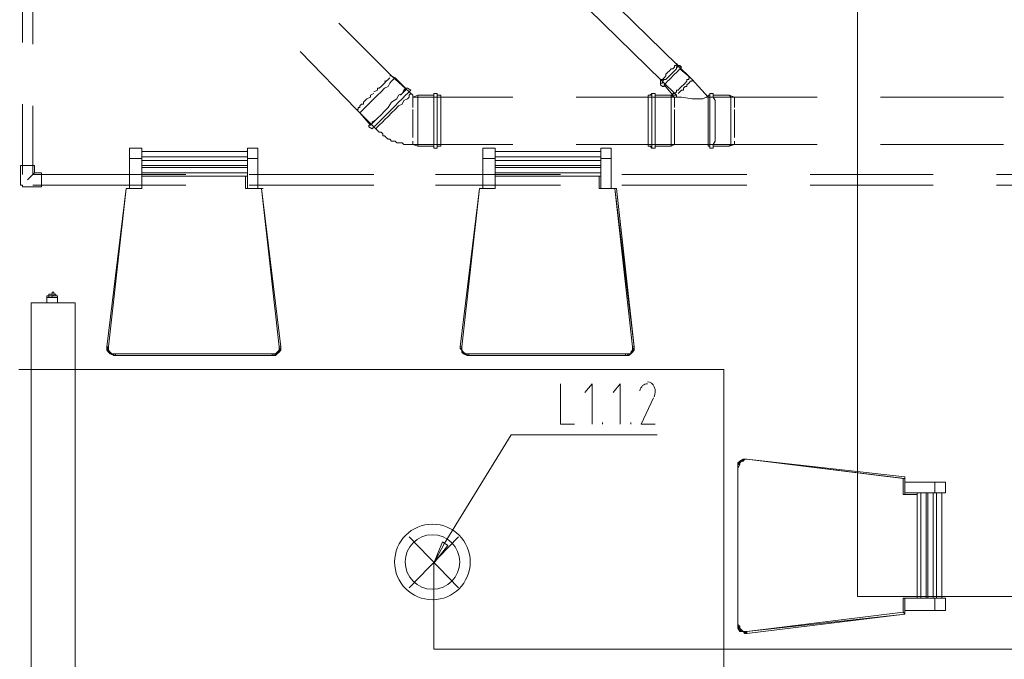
# Model space of a CAD drawing. Header units: millimetres. Extents: x 413 to 305578, y 115 to 38116.
# Tile 7 of 194: x 13377 to 15605, y 13727 to 15173. Entities that reach past the tile are written whole.
import ezdxf

# ---------------------------------------------------------------- set-up
doc = ezdxf.new("R2010")
doc.units = ezdxf.units.MM
doc.layers.add('PDF _0', color=1, linetype='Continuous')
doc.layers.add('PDF$_59-60$-$Floor$Plan$-$В_Этаж$00_Сводный$M-EQPM', color=2, linetype='Continuous')
for name, color, linetype, true_color in [('PDF _PD-Lighting', 7, 'Continuous', 0xb80000), ('PDF _PD-Lighting Text', 7, 'Continuous', 0xb80000), ('PDF$_59-60$-$Floor$Plan$-$В_Этаж$00_Сводный$A-DETL-MBND', 7, 'Continuous', 0xdd3700), ('PDF$_V$line_ifc_RVT-1-В_Этаж$00_Сводный$I-FURN', 7, 'Continuous', 0xdcdcdc)]:
    doc.layers.add(name, color=color, linetype=linetype, true_color=true_color)

msp = doc.modelspace()

# ---------------------------------------------------------------- linework, layer by layer
at = {"layer": 'PDF _0', "color": 12, "lineweight": 0, "true_color": 0xb80000}
msp.add_lwpolyline([(14337.9, 13988.1), (14489, 14234.7), (14588.5, 14234.7), (14819.1, 14234.7)], dxfattribs=at)
at = {"layer": 'PDF _PD-Lighting', "lineweight": 0}
for points in [[(17094.2, 13868.8), (15272.6, 13868.8), (15272.6, 16891.7)], [(14258.3, 13888.7), (14369.7, 14004)], [(14258.3, 14004), (14369.7, 13888.7)], [(17046.5, 13749.5), (14314, 13749.5), (14314, 13944.4)]]:
    msp.add_lwpolyline(points, dxfattribs=at)
for radius in [85.5, 61.7]:
    msp.add_circle((14311, 13946.9), radius, dxfattribs=at)
at = {"layer": 'PDF _PD-Lighting Text', "lineweight": 0}
for points in [[(14600.4, 14350.1), (14600.4, 14258.6), (14632.2, 14258.6)], [(14672, 14258.6), (14672, 14350.1), (14656.1, 14330.2)], [(14735.6, 14258.6), (14735.6, 14350.1), (14719.7, 14330.2)], [(14811.2, 14318.3), (14783.3, 14258.6), (14815.2, 14258.6)], [(14695.8, 14258.6), (14695.8, 14262.6)], [(14759.5, 14258.6), (14759.5, 14262.6)], [(14314, 13944.4), (14337.9, 13988.1)]]:
    msp.add_lwpolyline(points, dxfattribs=at)
msp.add_lwpolyline([(14345.8, 13984.2), (14314, 13944.4), (14333.9, 13992.1)], close=True, dxfattribs=at)
msp.add_arc((14789.1, 14332.2), 26.1, 333.6168, 24.042, dxfattribs=at)
for points in [[(14797.4, 14350.1), (14789.4, 14350.2), (14782.2, 14343.6), (14780, 14334.1)], [(14812.9, 14342.8), (14809.7, 14349.8), (14803.7, 14354.1), (14797.2, 14354.1)]]:
    msp.add_open_spline(points, degree=3, dxfattribs=at)
at = {"layer": 'PDF$_59-60$-$Floor$Plan$-$В_Этаж$00_Сводный$A-DETL-MBND', "color": 150, "lineweight": 0, "true_color": 0x007fff}
for points in [[(13383.3, 15404.1), (13383.3, 15121.7)], [(13407.1, 15117.7), (13407.1, 15400.1)], [(13383.3, 14982.5), (13383.3, 14823.4)], [(13753.2, 14823.4), (13407.1, 14823.4), (13407.1, 14978.5)], [(13395.2, 14811.5), (13403.2, 14819.4), (13411.1, 14827.4)], [(14178.8, 14823.4), (13896.4, 14823.4)], [(14600.4, 14823.4), (14318, 14823.4)], [(15022, 14823.4), (14739.6, 14823.4)], [(15443.6, 14823.4), (15165.2, 14823.4)], [(15869.2, 14823.4), (15586.8, 14823.4)], [(13407.1, 14799.5), (13753.2, 14799.5)], [(13896.4, 14799.5), (14178.8, 14799.5)], [(14318, 14799.5), (14600.4, 14799.5)], [(14739.6, 14799.5), (15022, 14799.5)], [(15165.2, 14799.5), (15443.6, 14799.5)], [(15586.8, 14799.5), (15869.2, 14799.5)]]:
    msp.add_lwpolyline(points, dxfattribs=at)
at = {"layer": 'PDF$_59-60$-$Floor$Plan$-$В_Этаж$00_Сводный$A-DETL-MBND', "lineweight": 0}
for points in [[(14882.8, 15022.3), (14878.8, 15018.3), (14882.8, 15022.3), (14886.8, 15022.3), (14886.8, 15026.2), (14890.7, 15030.2), (14894.7, 15034.2), (14898.7, 15034.2), (14898.7, 15038.2), (14699.8, 15233.1)], [(14664, 15197.3), (14862.9, 15002.4), (14854.9, 15002.4), (14835.1, 15026.2)], [(14214.6, 15046.1), (14218.5, 15046.1), (14099.2, 15165.5)], [(14011.7, 15101.8), (14139, 14970.6), (14143, 14970.6), (14143, 14974.5), (14147, 14974.5), (14147, 14978.5), (14150.9, 14982.5), (14154.9, 14982.5)], [(14862.9, 15066), (14866.9, 15066), (14866.9, 15070), (14862.9, 15074), (14862.9, 15070), (14858.9, 15070), (14858.9, 15066), (14854.9, 15062), (14851, 15062), (14847, 15058.1), (14843, 15054.1), (14839, 15050.1), (14839, 15046.1), (14835.1, 15042.2), (14831.1, 15038.2), (14827.1, 15038.2), (14827.1, 15034.2), (14827.1, 15030.2), (14831.1, 15030.2), (14831.1, 15034.2)], [(14827.1, 15030.2), (14827.1, 15026.2), (14831.1, 15022.3), (14835.1, 15022.3), (14835.1, 15026.2), (14839, 15030.2), (14843, 15034.2), (14847, 15038.2), (14851, 15042.2), (14854.9, 15046.1), (14858.9, 15050.1), (14862.9, 15054.1), (14866.9, 15058.1), (14870.9, 15062), (14874.8, 15066), (14870.9, 15070), (14866.9, 15070)], [(14827.1, 15026.2), (14827.1, 15030.2), (14831.1, 15030.2), (14831.1, 15034.2), (14835.1, 15038.2), (14839, 15038.2), (14843, 15042.2), (14847, 15046.1), (14851, 15050.1), (14854.9, 15054.1), (14858.9, 15058.1), (14862.9, 15062), (14862.9, 15066), (14866.9, 15070), (14870.9, 15070)], [(14862.9, 15074), (14862.9, 15074)], [(14994.2, 14978.5), (14994.2, 14974.5), (14994.2, 14978.5), (14994.2, 14982.5), (14994.2, 14990.5), (14994.2, 14994.4), (14994.2, 14998.4), (14934.5, 14998.4), (14898.7, 15038.2), (14894.7, 15042.2), (14870.9, 15062)], [(14147, 14962.6), (14150.9, 14966.6), (14158.9, 14974.5), (14162.9, 14978.5), (14170.8, 14986.5), (14178.8, 14994.4), (14186.7, 15002.4), (14194.7, 15010.3), (14202.6, 15018.3), (14210.6, 15022.3), (14214.6, 15030.2), (14218.5, 15034.2), (14222.5, 15038.2), (14226.5, 15042.2)], [(14202.6, 15034.2), (14206.6, 15034.2), (14210.6, 15038.2), (14214.6, 15042.2)], [(14214.6, 15042.2), (14214.6, 15042.2)], [(14214.6, 15042.2), (14214.6, 15042.2)], [(14218.5, 15046.1), (14218.5, 15046.1)], [(14238.4, 15002.4), (14242.4, 15006.4), (14246.4, 15010.3), (14250.4, 15014.3), (14250.4, 15018.3), (14226.5, 15042.2), (14218.5, 15046.1), (14266.3, 15002.4), (14266.3, 14998.4), (14278.2, 15002.4), (14314, 15002.4)], [(14218.5, 15046.1), (14218.5, 15046.1)], [(14854.9, 15002.4), (14854.9, 15006.4), (14858.9, 15006.4), (14862.9, 15010.3), (14862.9, 15014.3), (14866.9, 15014.3), (14870.9, 15018.3), (14874.8, 15022.3), (14878.8, 15026.2), (14882.8, 15030.2), (14886.8, 15034.2), (14886.8, 15038.2), (14890.7, 15038.2), (14890.7, 15042.2), (14894.7, 15042.2)], [(14886.8, 15022.3), (14886.8, 15026.2), (14890.7, 15030.2), (14894.7, 15034.2), (14898.7, 15034.2), (14898.7, 15038.2)], [(14186.7, 14950.7), (14182.8, 14946.7), (14174.8, 14942.7), (14174.8, 14938.7), (14170.8, 14934.8), (14166.8, 14934.8), (14166.8, 14930.8), (14174.8, 14926.8), (14178.8, 14930.8), (14182.8, 14934.8), (14186.7, 14938.7), (14194.7, 14946.7), (14202.6, 14954.7), (14210.6, 14962.6), (14218.5, 14970.6), (14226.5, 14978.5), (14234.5, 14986.5), (14242.4, 14994.4), (14250.4, 15002.4), (14254.3, 15006.4), (14258.3, 15010.3), (14262.3, 15014.3), (14254.3, 15018.3), (14250.4, 15018.3), (14246.4, 15014.3), (14242.4, 15006.4), (14234.5, 15002.4), (14230.5, 14994.4), (14218.5, 14986.5), (14210.6, 14974.5), (14202.6, 14966.6), (14194.7, 14958.6), (14186.7, 14950.7), (14182.8, 14946.7), (14174.8, 14938.7), (14170.8, 14934.8), (14166.8, 14934.8), (14166.8, 14930.8)], [(14186.7, 15014.3), (14178.8, 15010.3), (14186.7, 15014.3), (14186.7, 15018.3)], [(14202.6, 15030.2), (14198.7, 15026.2), (14194.7, 15022.3), (14190.7, 15018.3), (14186.7, 15018.3), (14190.7, 15018.3), (14194.7, 15022.3), (14198.7, 15026.2), (14202.6, 15030.2), (14206.6, 15034.2)], [(14206.6, 15034.2), (14206.6, 15034.2)], [(14254.3, 15018.3), (14254.3, 15018.3)], [(14827.1, 15034.2), (14827.1, 15034.2)], [(14874.8, 15014.3), (14874.8, 15014.3)], [(14882.8, 15022.3), (14882.8, 15022.3)], [(14894.7, 15034.2), (14894.7, 15034.2)], [(14894.7, 15034.2), (14894.7, 15034.2)], [(14150.9, 14982.5), (14154.9, 14982.5), (14154.9, 14986.5), (14158.9, 14990.5), (14162.9, 14994.4), (14170.8, 14998.4), (14170.8, 15002.4), (14178.8, 15006.4), (14170.8, 15002.4)], [(14154.9, 14986.5), (14158.9, 14990.5), (14162.9, 14994.4), (14170.8, 14998.4)], [(14170.8, 14998.4), (14170.8, 14998.4)], [(14170.8, 14998.4), (14170.8, 14998.4)], [(14178.8, 14930.8), (14182.8, 14926.8), (14186.7, 14930.8), (14190.7, 14934.8), (14198.7, 14942.7), (14202.6, 14946.7), (14210.6, 14954.7), (14218.5, 14962.6), (14226.5, 14970.6), (14234.5, 14978.5), (14242.4, 14982.5), (14246.4, 14990.5), (14254.3, 14994.4), (14258.3, 14998.4), (14258.3, 15002.4), (14262.3, 15006.4), (14258.3, 15010.3)], [(14266.3, 14978.5), (14266.3, 14974.5), (14266.3, 14978.5), (14266.3, 14982.5), (14266.3, 14990.5), (14266.3, 14994.4), (14266.3, 14998.4), (14493, 14998.4)], [(14266.3, 14998.4), (14266.3, 14998.4)], [(14266.3, 14998.4), (14266.3, 14998.4)], [(14266.3, 14998.4), (14266.3, 14998.4)], [(14266.3, 14998.4), (14266.3, 14998.4)], [(14266.3, 14994.4), (14266.3, 14994.4)], [(14266.3, 14994.4), (14266.3, 14994.4)], [(14278.2, 14887), (14278.2, 14891), (14278.2, 14899), (14278.2, 14902.9), (14278.2, 14914.9), (14278.2, 14922.8), (14278.2, 14934.8), (14278.2, 14946.7), (14278.2, 14954.7), (14278.2, 14966.6), (14278.2, 14978.5), (14278.2, 14986.5), (14278.2, 14994.4), (14278.2, 14998.4), (14278.2, 15002.4)], [(14314, 14910.9), (14314, 14902.9), (14314, 14895), (14314, 14891), (14314, 14887), (14314, 14883.1), (14322, 14883.1), (14322, 14887), (14322, 14891), (14322, 14899), (14322, 14906.9), (14322, 14918.9), (14322, 14926.8), (14322, 14938.7), (14322, 14950.7), (14322, 14962.6), (14322, 14970.6), (14322, 14982.5), (14322, 14990.5), (14322, 14998.4), (14322, 15002.4), (14322, 15006.4), (14314, 15006.4), (14314, 15002.4), (14314, 14998.4), (14314, 14994.4), (14314, 14986.5), (14314, 14982.5)], [(14314, 14883.1), (14314, 14887), (14314, 14891), (14314, 14899), (14314, 14906.9), (14314, 14918.9), (14314, 14926.8), (14314, 14938.7), (14314, 14950.7), (14314, 14962.6), (14314, 14970.6), (14314, 14982.5), (14314, 14990.5), (14314, 14998.4), (14314, 15002.4), (14314, 15006.4)], [(14322, 14887), (14329.9, 14887), (14329.9, 14891), (14329.9, 14899), (14329.9, 14902.9), (14329.9, 14914.9), (14329.9, 14922.8), (14329.9, 14934.8), (14329.9, 14946.7), (14329.9, 14954.7), (14329.9, 14966.6), (14329.9, 14978.5), (14329.9, 14986.5), (14329.9, 14994.4), (14329.9, 14998.4), (14329.9, 15002.4), (14322, 15002.4)], [(14815.2, 15002.4), (14851, 15002.4), (14858.9, 14998.4), (14636.2, 14998.4)], [(14807.2, 14982.5), (14807.2, 14986.5), (14807.2, 14994.4), (14807.2, 14998.4), (14807.2, 15002.4), (14799.3, 15002.4), (14799.3, 14998.4), (14799.3, 14994.4), (14799.3, 14986.5), (14799.3, 14978.5), (14799.3, 14966.6), (14799.3, 14954.7), (14799.3, 14946.7), (14799.3, 14934.8), (14799.3, 14922.8), (14799.3, 14914.9), (14799.3, 14902.9), (14799.3, 14899), (14799.3, 14891), (14799.3, 14887), (14807.2, 14887), (14807.2, 14891), (14807.2, 14895), (14807.2, 14902.9), (14807.2, 14910.9)], [(14799.3, 15002.4), (14799.3, 15002.4)], [(14803.2, 14887), (14807.2, 14883.1), (14815.2, 14883.1), (14815.2, 14887), (14815.2, 14891), (14815.2, 14899), (14815.2, 14906.9), (14815.2, 14918.9), (14815.2, 14926.8), (14815.2, 14938.7), (14815.2, 14950.7), (14815.2, 14962.6), (14815.2, 14970.6), (14815.2, 14982.5), (14815.2, 14990.5), (14815.2, 14998.4), (14815.2, 15002.4), (14815.2, 15006.4), (14807.2, 15006.4), (14803.2, 15002.4)], [(14807.2, 14883.1), (14807.2, 14887), (14807.2, 14891), (14807.2, 14899), (14807.2, 14906.9), (14807.2, 14918.9), (14807.2, 14926.8), (14807.2, 14938.7), (14807.2, 14950.7), (14807.2, 14962.6), (14807.2, 14970.6), (14807.2, 14982.5), (14807.2, 14990.5), (14807.2, 14998.4), (14807.2, 15002.4), (14807.2, 15006.4)], [(14851, 14887), (14851, 14891), (14851, 14895), (14851, 14902.9), (14851, 14910.9), (14851, 14918.9), (14851, 14930.8), (14851, 14938.7), (14851, 14950.7), (14851, 14962.6), (14851, 14970.6), (14851, 14978.5), (14851, 14986.5), (14851, 14994.4), (14851, 14998.4), (14851, 15002.4)], [(14858.9, 14978.5), (14858.9, 14974.5), (14858.9, 14978.5), (14858.9, 14982.5), (14858.9, 14990.5), (14858.9, 14994.4), (14858.9, 14998.4), (14862.9, 14998.4), (14862.9, 15002.4)], [(14858.9, 14998.4), (14858.9, 14998.4)], [(14858.9, 14998.4), (14858.9, 14998.4)], [(14858.9, 14994.4), (14858.9, 14994.4)], [(14858.9, 14994.4), (14858.9, 14994.4)], [(14862.9, 15002.4), (14862.9, 15002.4)], [(14862.9, 15002.4), (14862.9, 15002.4)], [(14866.9, 14998.4), (14862.9, 14998.4), (14866.9, 14998.4), (14874.8, 14998.4), (14898.7, 14994.4), (14922.6, 14994.4), (14930.5, 14998.4), (14934.5, 14998.4)], [(14866.9, 15006.4), (14866.9, 15006.4)], [(14938.5, 14982.5), (14938.5, 14986.5), (14938.5, 14994.4), (14938.5, 14998.4), (14938.5, 15002.4), (14934.5, 15002.4), (14934.5, 14998.4), (14934.5, 14994.4), (14934.5, 14986.5), (14934.5, 14978.5), (14934.5, 14970.6), (14934.5, 14962.6), (14934.5, 14950.7), (14934.5, 14938.7), (14934.5, 14930.8), (14934.5, 14918.9), (14934.5, 14910.9), (14934.5, 14902.9), (14934.5, 14895), (14934.5, 14891), (14934.5, 14887), (14938.5, 14887), (14938.5, 14891), (14938.5, 14895), (14938.5, 14902.9), (14938.5, 14910.9)], [(14934.5, 15002.4), (14934.5, 15002.4)], [(14938.5, 14887), (14938.5, 14883.1), (14946.4, 14883.1), (14946.4, 14887), (14946.4, 14891), (14950.4, 14899), (14950.4, 14906.9), (14950.4, 14918.9), (14950.4, 14926.8), (14950.4, 14938.7), (14950.4, 14950.7), (14950.4, 14962.6), (14950.4, 14970.6), (14950.4, 14982.5), (14950.4, 14990.5), (14946.4, 14998.4), (14946.4, 15002.4), (14946.4, 15006.4), (14938.5, 15006.4), (14938.5, 15002.4)], [(14938.5, 14883.1), (14938.5, 14887), (14938.5, 14891), (14938.5, 14899), (14938.5, 14906.9), (14938.5, 14918.9), (14938.5, 14926.8), (14938.5, 14938.7), (14938.5, 14950.7), (14938.5, 14962.6), (14938.5, 14970.6), (14938.5, 14982.5), (14938.5, 14990.5), (14938.5, 14998.4), (14938.5, 15002.4), (14938.5, 15006.4)], [(15181.1, 14998.4), (14994.2, 14998.4), (14982.2, 15002.4), (14946.4, 15002.4)], [(14982.2, 14887), (14986.2, 14891), (14986.2, 14899), (14986.2, 14902.9), (14986.2, 14914.9), (14986.2, 14922.8), (14986.2, 14934.8), (14986.2, 14946.7), (14986.2, 14954.7), (14986.2, 14966.6), (14986.2, 14978.5), (14986.2, 14986.5), (14986.2, 14994.4), (14986.2, 14998.4), (14982.2, 15002.4)], [(14994.2, 14998.4), (14994.2, 14998.4)], [(14994.2, 14998.4), (14994.2, 14998.4)], [(14994.2, 14994.4), (14994.2, 14994.4)], [(14994.2, 14982.5), (14994.2, 14990.5), (14994.2, 14994.4)], [(15602.7, 14998.4), (15324.3, 14998.4)], [(14314, 14887), (14278.2, 14887), (14266.3, 14891), (14262.3, 14891), (14258.3, 14891), (14254.3, 14891), (14250.4, 14891), (14246.4, 14891), (14242.4, 14895), (14234.5, 14895), (14230.5, 14895), (14226.5, 14899), (14222.5, 14899), (14218.5, 14899), (14214.6, 14902.9), (14210.6, 14902.9), (14206.6, 14906.9), (14202.6, 14910.9), (14198.7, 14910.9), (14198.7, 14914.9), (14194.7, 14918.9), (14190.7, 14918.9), (14186.7, 14922.8), (14139, 14970.6), (14147, 14962.6), (14170.8, 14934.8)], [(14139, 14970.6), (14139, 14970.6)], [(14143, 14974.5), (14143, 14974.5)], [(14143, 14970.6), (14143, 14970.6)], [(14266.3, 14982.5), (14266.3, 14982.5)], [(14266.3, 14982.5), (14266.3, 14982.5)], [(14266.3, 14930.8), (14266.3, 14922.8), (14266.3, 14918.9), (14266.3, 14910.9), (14266.3, 14906.9), (14266.3, 14910.9), (14266.3, 14918.9), (14266.3, 14922.8), (14266.3, 14930.8), (14266.3, 14934.8), (14266.3, 14946.7), (14266.3, 14954.7), (14266.3, 14958.6), (14266.3, 14966.6), (14266.3, 14970.6), (14266.3, 14966.6), (14266.3, 14958.6)], [(14858.9, 14982.5), (14858.9, 14982.5)], [(14858.9, 14982.5), (14858.9, 14982.5)], [(14858.9, 14906.9), (14858.9, 14910.9), (14858.9, 14918.9), (14858.9, 14922.8), (14858.9, 14930.8), (14858.9, 14934.8), (14858.9, 14946.7), (14858.9, 14954.7), (14858.9, 14958.6), (14858.9, 14966.6), (14858.9, 14970.6), (14858.9, 14966.6), (14858.9, 14958.6)], [(14994.2, 14982.5), (14994.2, 14982.5)], [(14994.2, 14982.5), (14994.2, 14982.5)], [(14994.2, 14930.8), (14994.2, 14934.8), (14994.2, 14946.7), (14994.2, 14954.7), (14994.2, 14958.6), (14994.2, 14966.6), (14994.2, 14970.6), (14994.2, 14966.6), (14994.2, 14958.6)], [(14266.3, 14958.6), (14266.3, 14958.6)], [(14266.3, 14958.6), (14266.3, 14958.6)], [(14266.3, 14934.8), (14266.3, 14946.7), (14266.3, 14954.7)], [(14858.9, 14958.6), (14858.9, 14958.6)], [(14858.9, 14958.6), (14858.9, 14958.6)], [(14858.9, 14934.8), (14858.9, 14946.7), (14858.9, 14954.7)], [(14994.2, 14958.6), (14994.2, 14958.6)], [(14994.2, 14958.6), (14994.2, 14958.6)], [(14994.2, 14934.8), (14994.2, 14946.7), (14994.2, 14954.7)], [(14266.3, 14930.8), (14266.3, 14930.8)], [(14266.3, 14930.8), (14266.3, 14930.8)], [(14636.2, 14891), (14858.9, 14891), (14858.9, 14895), (14858.9, 14899), (14858.9, 14902.9), (14858.9, 14906.9), (14858.9, 14910.9), (14858.9, 14918.9), (14858.9, 14922.8), (14858.9, 14930.8)], [(14858.9, 14930.8), (14858.9, 14930.8)], [(14858.9, 14930.8), (14858.9, 14930.8)], [(14994.2, 14930.8), (14994.2, 14930.8)], [(14994.2, 14930.8), (14994.2, 14930.8)], [(14266.3, 14910.9), (14266.3, 14910.9)], [(14858.9, 14910.9), (14858.9, 14910.9)], [(14994.2, 14910.9), (14994.2, 14910.9)], [(14493, 14891), (14266.3, 14891), (14266.3, 14895), (14266.3, 14899)], [(14266.3, 14895), (14266.3, 14895)], [(14266.3, 14891), (14266.3, 14891)], [(14266.3, 14891), (14266.3, 14891)], [(14266.3, 14891), (14266.3, 14891)], [(14799.3, 14887), (14799.3, 14887)], [(14946.4, 14887), (14982.2, 14887), (14994.2, 14891), (14858.9, 14891), (14851, 14887), (14815.2, 14887)], [(14858.9, 14895), (14858.9, 14895)], [(14858.9, 14891), (14858.9, 14891)], [(14858.9, 14891), (14858.9, 14891)], [(14858.9, 14891), (14858.9, 14891)], [(14934.5, 14895), (14934.5, 14895)], [(14934.5, 14887), (14934.5, 14887)], [(14994.2, 14899), (14994.2, 14895), (14994.2, 14891), (15181.1, 14891)], [(14994.2, 14895), (14994.2, 14895)], [(14994.2, 14891), (14994.2, 14891)], [(14994.2, 14891), (14994.2, 14891)], [(14994.2, 14891), (14994.2, 14891)], [(15324.3, 14891), (15602.7, 14891)]]:
    msp.add_lwpolyline(points, dxfattribs=at)
for points in [[(14878.8, 15018.3), (14878.8, 15014.3), (14874.8, 15014.3), (14870.9, 15010.3), (14866.9, 15006.4), (14870.9, 15010.3), (14874.8, 15014.3), (14878.8, 15014.3)], [(14994.2, 14918.9), (14994.2, 14910.9), (14994.2, 14906.9), (14994.2, 14910.9), (14994.2, 14918.9), (14994.2, 14922.8), (14994.2, 14930.8), (14994.2, 14922.8)]]:
    msp.add_lwpolyline(points, close=True, dxfattribs=at)
at = {"layer": 'PDF$_59-60$-$Floor$Plan$-$В_Этаж$00_Сводный$A-DETL-MBND', "color": 150, "lineweight": 0, "true_color": 0x007fff}
msp.add_lwpolyline([(13427, 14795.6), (13427, 14827.4), (13411.1, 14827.4), (13411.1, 14843.3), (13379.3, 14843.3), (13379.3, 14811.5), (13379.3, 14807.5), (13379.3, 14803.5), (13379.3, 14799.5), (13383.3, 14799.5), (13383.3, 14795.6), (13387.3, 14795.6), (13391.2, 14795.6), (13395.2, 14795.6)], close=True, dxfattribs=at)
at = {"layer": 'PDF$_59-60$-$Floor$Plan$-$В_Этаж$00_Сводный$M-EQPM', "lineweight": 0}
for points in [[(13454.9, 14552.9), (13458.9, 14552.9), (13458.9, 14549), (13462.8, 14549), (13439, 14549), (13442.9, 14549), (13439, 14549), (13442.9, 14549), (13442.9, 14552.9), (13446.9, 14552.9), (13450.9, 14552.9)], [(13439, 14549), (13439, 14549)], [(13439, 14549), (13439, 14545), (13442.9, 14545)], [(13439, 14545), (13439, 14533)], [(13439, 14545), (13439, 14545)], [(13454.9, 14549), (13454.9, 14556.9), (13450.9, 14556.9), (13450.9, 14549), (13442.9, 14549), (13442.9, 14545), (13450.9, 14545), (13462.8, 14545), (13462.8, 14533)], [(13450.9, 14549), (13450.9, 14549)], [(13450.9, 14549), (13450.9, 14545), (13450.9, 14549), (13462.8, 14549), (13462.8, 14545), (13462.8, 14549)], [(13450.9, 14545), (13450.9, 14545)], [(13462.8, 14549), (13462.8, 14549)], [(13462.8, 14549), (13462.8, 14549)], [(13462.8, 14549), (13462.8, 14549)], [(13462.8, 14545), (13462.8, 14545)], [(13462.8, 14545), (13462.8, 14545)]]:
    msp.add_lwpolyline(points, dxfattribs=at)
for points in [[(13403.2, 14533), (13403.2, 13534.7), (13502.6, 13534.7), (13502.6, 14533)], [(13502.6, 14533), (13502.6, 13534.7), (13403.2, 13534.7), (13403.2, 14533)]]:
    msp.add_lwpolyline(points, close=True, dxfattribs=at)
at = {"layer": 'PDF$_V$line_ifc_RVT-1-В_Этаж$00_Сводный$I-FURN', "lineweight": 0}
for points in [[(13590.1, 14417.7), (13586.1, 14417.7), (13582.2, 14421.7), (13578.2, 14425.7), (13574.2, 14429.6), (13574.2, 14433.6), (13618, 14791.6), (13653.8, 14791.6), (13625.9, 14791.6), (13625.9, 14859.2), (13625.9, 14883.1), (13653.8, 14883.1), (13653.8, 14859.2), (13653.8, 14791.6), (13653.8, 14819.4), (13653.8, 14791.6), (13618, 14791.6), (13574.2, 14433.6), (13578.2, 14429.6), (13578.2, 14425.7), (13582.2, 14421.7)], [(13928.2, 14791.6), (13924.2, 14791.6), (13916.3, 14791.6), (13892.4, 14791.6), (13892.4, 14859.2), (13892.4, 14883.1), (13916.3, 14883.1), (13916.3, 14859.2), (13916.3, 14791.6)], [(14425.4, 14791.6), (14425.4, 14859.2), (14425.4, 14883.1), (14453.2, 14883.1), (14453.2, 14859.2), (14453.2, 14791.6), (14417.4, 14791.6), (14373.7, 14433.6), (14373.7, 14429.6), (14377.6, 14425.7), (14381.6, 14421.7), (14385.6, 14417.7), (14389.6, 14417.7)], [(14715.7, 14791.6), (14691.9, 14791.6), (14691.9, 14859.2), (14691.9, 14883.1), (14715.7, 14883.1), (14715.7, 14859.2), (14715.7, 14791.6), (14727.7, 14791.6), (14767.4, 14433.6), (14767.4, 14429.6), (14767.4, 14425.7), (14763.5, 14421.7), (14759.5, 14417.7), (14755.5, 14413.7), (14747.6, 14413.7), (14393.6, 14413.7), (14389.6, 14413.7), (14381.6, 14417.7), (14377.6, 14421.7), (14377.6, 14425.7), (14373.7, 14429.6), (14373.7, 14433.6), (14417.4, 14791.6), (14377.6, 14433.6), (14377.6, 14429.6), (14377.6, 14425.7), (14381.6, 14421.7), (14385.6, 14417.7), (14389.6, 14413.7), (14393.6, 14413.7), (14747.6, 14413.7), (14755.5, 14413.7), (14759.5, 14417.7), (14763.5, 14421.7), (14767.4, 14425.7), (14767.4, 14429.6), (14767.4, 14433.6), (14723.7, 14791.6), (14687.9, 14791.6), (14723.7, 14791.6), (14767.4, 14433.6), (14767.4, 14429.6), (14763.5, 14425.7), (14767.4, 14425.7)], [(13653.8, 14859.2), (13625.9, 14859.2)], [(13653.8, 14875.1), (13892.4, 14875.1)], [(13892.4, 14863.2), (13653.8, 14863.2)], [(13916.3, 14859.2), (13892.4, 14859.2)], [(14453.2, 14859.2), (14425.4, 14859.2)], [(14453.2, 14875.1), (14691.9, 14875.1)], [(14691.9, 14863.2), (14453.2, 14863.2)], [(14715.7, 14859.2), (14691.9, 14859.2)], [(13892.4, 14855.2), (13653.8, 14855.2)], [(13892.4, 14843.3), (13653.8, 14843.3)], [(13892.4, 14839.3), (13653.8, 14839.3)], [(14691.9, 14855.2), (14453.2, 14855.2)], [(14691.9, 14843.3), (14453.2, 14843.3)], [(14691.9, 14839.3), (14453.2, 14839.3)], [(13892.4, 14819.4), (13653.8, 14819.4), (13653.8, 14791.6), (13618, 14791.6), (13653.8, 14791.6), (13653.8, 14819.4), (13653.8, 14791.6), (13618, 14791.6), (13574.2, 14433.6), (13618, 14791.6), (13625.9, 14791.6)], [(13574.2, 14433.6), (13618, 14791.6), (13653.8, 14791.6), (13653.8, 14819.4)], [(13892.4, 14827.4), (13653.8, 14827.4)], [(13924.2, 14791.6), (13968, 14433.6), (13964, 14433.6), (13924.2, 14791.6), (13888.4, 14791.6), (13888.4, 14819.4), (13888.4, 14791.6), (13892.4, 14791.6)], [(14727.7, 14791.6), (14723.7, 14791.6), (14691.9, 14791.6), (14691.9, 14819.4), (14453.2, 14819.4), (14453.2, 14791.6), (14425.4, 14791.6), (14417.4, 14791.6), (14373.7, 14433.6), (14373.7, 14429.6), (14377.6, 14425.7), (14381.6, 14421.7), (14385.6, 14417.7), (14389.6, 14417.7), (14393.6, 14417.7), (14747.6, 14417.7), (14751.5, 14417.7), (14747.6, 14417.7), (14747.6, 14413.7), (14755.5, 14413.7), (14747.6, 14413.7)], [(14373.7, 14433.6), (14417.4, 14791.6), (14453.2, 14791.6), (14453.2, 14819.4), (14453.2, 14791.6), (14417.4, 14791.6), (14453.2, 14791.6), (14453.2, 14819.4), (14453.2, 14791.6), (14453.2, 14819.4)], [(14691.9, 14819.4), (14691.9, 14791.6), (14723.7, 14791.6), (14767.4, 14433.6), (14767.4, 14429.6), (14767.4, 14425.7), (14763.5, 14421.7), (14759.5, 14417.7), (14763.5, 14421.7), (14759.5, 14417.7), (14755.5, 14413.7), (14759.5, 14417.7), (14755.5, 14413.7), (14747.6, 14413.7), (14393.6, 14413.7), (14389.6, 14413.7), (14381.6, 14417.7), (14377.6, 14421.7), (14377.6, 14425.7), (14373.7, 14429.6), (14373.7, 14433.6), (14377.6, 14433.6), (14377.6, 14429.6), (14377.6, 14433.6), (14417.4, 14791.6), (14453.2, 14791.6), (14417.4, 14791.6), (14377.6, 14433.6)], [(14691.9, 14827.4), (14453.2, 14827.4)], [(14691.9, 14791.6), (14687.9, 14791.6), (14687.9, 14819.4), (14687.9, 14791.6), (14723.7, 14791.6), (14763.5, 14433.6), (14767.4, 14433.6), (14767.4, 14429.6), (14767.4, 14425.7), (14763.5, 14421.7), (14763.5, 14425.7), (14759.5, 14421.7), (14763.5, 14421.7)], [(13594.1, 14417.7), (13590.1, 14417.7), (13586.1, 14417.7), (13582.2, 14421.7), (13578.2, 14421.7), (13578.2, 14425.7), (13578.2, 14429.6), (13578.2, 14433.6), (13618, 14791.6), (13578.2, 14433.6), (13574.2, 14433.6), (13574.2, 14429.6), (13578.2, 14425.7), (13578.2, 14421.7), (13582.2, 14417.7), (13590.1, 14413.7), (13594.1, 14413.7), (13948.1, 14413.7), (13956, 14413.7), (13960, 14417.7), (13964, 14421.7), (13968, 14425.7), (13968, 14429.6), (13968, 14433.6), (13924.2, 14791.6), (13968, 14433.6), (13968, 14429.6), (13968, 14425.7), (13964, 14421.7), (13960, 14417.7), (13956, 14413.7), (13948.1, 14413.7), (13594.1, 14413.7), (13590.1, 14413.7), (13582.2, 14417.7), (13578.2, 14421.7), (13578.2, 14425.7), (13574.2, 14425.7), (13578.2, 14421.7), (13582.2, 14417.7), (13590.1, 14413.7), (13590.1, 14417.7), (13594.1, 14417.7), (13948.1, 14417.7)], [(13968, 14425.7), (13964, 14425.7), (13968, 14429.6), (13968, 14433.6), (13924.2, 14791.6), (13888.4, 14791.6), (13924.2, 14791.6), (13968, 14433.6), (13968, 14429.6), (13968, 14425.7), (13964, 14421.7), (13960, 14417.7), (13956, 14413.7), (13948.1, 14413.7), (13594.1, 14413.7), (13590.1, 14413.7)], [(13618, 14791.6), (13618, 14791.6)], [(13618, 14791.6), (13618, 14791.6)], [(13618, 14791.6), (13618, 14791.6)], [(13618, 14791.6), (13618, 14791.6)], [(13618, 14791.6), (13618, 14791.6)], [(13618, 14791.6), (13618, 14791.6)], [(13618, 14791.6), (13618, 14791.6)], [(13653.8, 14791.6), (13653.8, 14791.6)], [(13653.8, 14791.6), (13653.8, 14791.6)], [(13653.8, 14791.6), (13653.8, 14791.6)], [(13653.8, 14791.6), (13653.8, 14791.6)], [(13653.8, 14791.6), (13653.8, 14791.6)], [(13653.8, 14791.6), (13653.8, 14791.6)], [(13653.8, 14791.6), (13653.8, 14791.6)], [(13888.4, 14791.6), (13888.4, 14791.6)], [(13888.4, 14791.6), (13888.4, 14791.6)], [(13888.4, 14791.6), (13924.2, 14791.6)], [(13888.4, 14791.6), (13888.4, 14791.6)], [(13892.4, 14791.6), (13892.4, 14791.6)], [(13892.4, 14791.6), (13892.4, 14791.6)], [(13892.4, 14791.6), (13892.4, 14791.6)], [(13924.2, 14791.6), (13924.2, 14791.6)], [(13924.2, 14791.6), (13924.2, 14791.6)], [(13924.2, 14791.6), (13924.2, 14791.6)], [(13924.2, 14791.6), (13924.2, 14791.6)], [(13924.2, 14791.6), (13968, 14433.6), (13968, 14429.6), (13964, 14425.7), (13960, 14421.7), (13964, 14421.7)], [(13924.2, 14791.6), (13924.2, 14791.6)], [(13924.2, 14791.6), (13924.2, 14791.6)], [(14381.6, 14417.7), (14385.6, 14417.7), (14389.6, 14413.7), (14393.6, 14413.7), (14747.6, 14413.7), (14755.5, 14413.7), (14759.5, 14417.7), (14763.5, 14421.7), (14767.4, 14425.7), (14767.4, 14429.6), (14767.4, 14433.6), (14723.7, 14791.6), (14767.4, 14433.6), (14767.4, 14429.6), (14767.4, 14425.7), (14763.5, 14421.7), (14759.5, 14417.7), (14755.5, 14413.7), (14747.6, 14413.7), (14393.6, 14413.7), (14389.6, 14413.7), (14381.6, 14417.7), (14377.6, 14421.7), (14377.6, 14425.7), (14377.6, 14429.6), (14373.7, 14429.6)], [(14417.4, 14791.6), (14417.4, 14791.6)], [(14417.4, 14791.6), (14417.4, 14791.6)], [(14417.4, 14791.6), (14417.4, 14791.6)], [(14417.4, 14791.6), (14417.4, 14791.6)], [(14417.4, 14791.6), (14417.4, 14791.6)], [(14417.4, 14791.6), (14417.4, 14791.6)], [(14417.4, 14791.6), (14417.4, 14791.6)], [(14453.2, 14791.6), (14453.2, 14791.6)], [(14453.2, 14791.6), (14453.2, 14791.6)], [(14453.2, 14791.6), (14453.2, 14791.6)], [(14453.2, 14791.6), (14453.2, 14791.6)], [(14453.2, 14791.6), (14453.2, 14791.6)], [(14453.2, 14791.6), (14453.2, 14791.6)], [(14453.2, 14791.6), (14453.2, 14791.6)], [(14687.9, 14791.6), (14687.9, 14791.6)], [(14687.9, 14791.6), (14687.9, 14791.6)], [(14687.9, 14791.6), (14723.7, 14791.6)], [(14687.9, 14791.6), (14687.9, 14791.6)], [(14691.9, 14791.6), (14691.9, 14791.6)], [(14691.9, 14791.6), (14691.9, 14791.6)], [(14691.9, 14791.6), (14691.9, 14791.6)], [(14723.7, 14791.6), (14723.7, 14791.6)], [(14723.7, 14791.6), (14723.7, 14791.6)], [(14723.7, 14791.6), (14723.7, 14791.6)], [(14723.7, 14791.6), (14723.7, 14791.6)], [(14723.7, 14791.6), (14723.7, 14791.6)], [(14727.7, 14791.6), (14727.7, 14791.6)], [(13574.2, 14433.6), (13574.2, 14433.6)], [(13574.2, 14425.7), (13574.2, 14429.6), (13574.2, 14433.6), (13574.2, 14429.6), (13578.2, 14425.7), (13582.2, 14421.7), (13586.1, 14417.7)], [(13574.2, 14433.6), (13574.2, 14433.6)], [(13574.2, 14433.6), (13574.2, 14433.6)], [(13574.2, 14433.6), (13574.2, 14433.6)], [(13574.2, 14433.6), (13574.2, 14433.6)], [(13968, 14433.6), (13968, 14429.6), (13964, 14425.7), (13964, 14421.7), (13960, 14417.7), (13956, 14413.7), (13948.1, 14413.7), (13594.1, 14413.7), (13590.1, 14413.7), (13582.2, 14417.7), (13578.2, 14421.7)], [(13578.2, 14433.6), (13578.2, 14433.6)], [(13578.2, 14429.6), (13578.2, 14433.6)], [(13964, 14433.6), (13964, 14429.6), (13964, 14425.7), (13964, 14421.7), (13960, 14417.7), (13952.1, 14413.7), (13956, 14413.7)], [(13968, 14433.6), (13968, 14433.6)], [(13968, 14433.6), (13968, 14433.6)], [(13968, 14433.6), (13968, 14433.6)], [(13968, 14433.6), (13968, 14433.6)], [(13968, 14433.6), (13968, 14433.6)], [(13968, 14433.6), (13968, 14433.6)], [(14373.7, 14433.6), (14373.7, 14433.6)], [(14373.7, 14433.6), (14373.7, 14433.6)], [(14373.7, 14433.6), (14373.7, 14433.6)], [(14373.7, 14433.6), (14373.7, 14433.6)], [(14377.6, 14433.6), (14377.6, 14433.6)], [(14377.6, 14433.6), (14377.6, 14433.6)], [(14767.4, 14433.6), (14767.4, 14429.6), (14763.5, 14425.7)], [(14763.5, 14433.6), (14763.5, 14429.6), (14767.4, 14429.6)], [(14767.4, 14433.6), (14767.4, 14433.6)], [(14767.4, 14433.6), (14767.4, 14433.6)], [(14767.4, 14433.6), (14767.4, 14433.6)], [(14767.4, 14433.6), (14767.4, 14433.6)], [(14767.4, 14433.6), (14767.4, 14433.6)], [(14767.4, 14433.6), (14767.4, 14433.6)], [(13574.2, 14429.6), (13574.2, 14429.6)], [(13574.2, 14429.6), (13574.2, 14429.6)], [(13574.2, 14429.6), (13574.2, 14429.6)], [(13574.2, 14429.6), (13574.2, 14429.6)], [(13578.2, 14425.7), (13578.2, 14429.6), (13574.2, 14429.6)], [(13574.2, 14425.7), (13574.2, 14425.7)], [(13578.2, 14429.6), (13578.2, 14429.6)], [(13578.2, 14429.6), (13578.2, 14429.6)], [(13578.2, 14425.7), (13578.2, 14425.7)], [(13578.2, 14425.7), (13578.2, 14425.7)], [(13578.2, 14425.7), (13578.2, 14425.7)], [(13578.2, 14425.7), (13578.2, 14425.7)], [(13578.2, 14425.7), (13578.2, 14425.7)], [(13578.2, 14421.7), (13578.2, 14421.7)], [(13578.2, 14421.7), (13578.2, 14421.7)], [(13578.2, 14421.7), (13578.2, 14421.7)], [(13578.2, 14421.7), (13578.2, 14421.7)], [(13582.2, 14421.7), (13582.2, 14421.7)], [(13582.2, 14421.7), (13582.2, 14421.7)], [(13582.2, 14417.7), (13582.2, 14417.7)], [(13582.2, 14417.7), (13582.2, 14417.7)], [(13582.2, 14417.7), (13582.2, 14417.7)], [(13582.2, 14417.7), (13582.2, 14417.7)], [(13948.1, 14413.7), (13948.1, 14417.7), (13952.1, 14417.7), (13952.1, 14413.7), (13948.1, 14413.7), (13594.1, 14413.7), (13590.1, 14413.7), (13586.1, 14417.7), (13582.2, 14417.7)], [(13586.1, 14417.7), (13586.1, 14417.7)], [(13586.1, 14417.7), (13586.1, 14417.7)], [(13590.1, 14417.7), (13590.1, 14417.7)], [(13590.1, 14413.7), (13590.1, 14413.7)], [(13590.1, 14413.7), (13590.1, 14413.7)], [(13590.1, 14413.7), (13590.1, 14413.7)], [(13590.1, 14413.7), (13590.1, 14413.7)], [(13590.1, 14413.7), (13590.1, 14413.7)], [(13952.1, 14417.7), (13948.1, 14417.7), (13594.1, 14417.7), (13594.1, 14413.7)], [(13594.1, 14417.7), (13594.1, 14417.7)], [(13594.1, 14413.7), (13594.1, 14413.7)], [(13594.1, 14413.7), (13594.1, 14413.7)], [(13594.1, 14413.7), (13594.1, 14413.7)], [(13594.1, 14413.7), (13594.1, 14413.7)], [(13594.1, 14413.7), (13594.1, 14413.7)], [(13948.1, 14417.7), (13948.1, 14417.7)], [(13948.1, 14413.7), (13948.1, 14413.7)], [(13948.1, 14413.7), (13948.1, 14413.7)], [(13948.1, 14413.7), (13948.1, 14413.7)], [(13948.1, 14413.7), (13948.1, 14413.7)], [(13948.1, 14413.7), (13948.1, 14413.7)], [(13964, 14425.7), (13960, 14421.7), (13960, 14417.7), (13952.1, 14417.7), (13956, 14417.7)], [(13952.1, 14417.7), (13952.1, 14417.7)], [(13960, 14421.7), (13956, 14417.7), (13960, 14417.7)], [(13956, 14413.7), (13956, 14413.7)], [(13956, 14413.7), (13956, 14413.7)], [(13956, 14413.7), (13956, 14413.7)], [(13956, 14413.7), (13956, 14413.7)], [(13960, 14421.7), (13960, 14421.7)], [(13960, 14417.7), (13960, 14417.7)], [(13960, 14417.7), (13960, 14417.7)], [(13960, 14417.7), (13960, 14417.7)], [(13960, 14417.7), (13960, 14417.7)], [(13960, 14417.7), (13960, 14417.7)], [(13960, 14417.7), (13960, 14417.7)], [(13964, 14429.6), (13968, 14429.6)], [(13964, 14425.7), (13964, 14425.7)], [(13964, 14425.7), (13964, 14425.7)], [(13964, 14425.7), (13964, 14425.7)], [(13964, 14421.7), (13964, 14421.7)], [(13964, 14421.7), (13964, 14421.7)], [(13964, 14421.7), (13964, 14421.7)], [(13964, 14421.7), (13964, 14421.7)], [(13964, 14421.7), (13964, 14421.7)], [(13968, 14429.6), (13968, 14429.6)], [(13968, 14429.6), (13968, 14429.6)], [(13968, 14429.6), (13968, 14429.6)], [(13968, 14429.6), (13968, 14429.6)], [(13968, 14429.6), (13968, 14429.6)], [(13968, 14429.6), (13968, 14429.6)], [(13968, 14425.7), (13968, 14425.7)], [(13968, 14425.7), (13968, 14425.7)], [(13968, 14425.7), (13968, 14425.7)], [(14373.7, 14429.6), (14373.7, 14429.6)], [(14373.7, 14429.6), (14373.7, 14429.6)], [(14373.7, 14429.6), (14373.7, 14429.6)], [(14373.7, 14429.6), (14373.7, 14429.6)], [(14381.6, 14421.7), (14377.6, 14425.7), (14377.6, 14429.6)], [(14377.6, 14429.6), (14377.6, 14429.6)], [(14377.6, 14429.6), (14377.6, 14429.6)], [(14377.6, 14425.7), (14377.6, 14425.7)], [(14377.6, 14425.7), (14377.6, 14425.7)], [(14377.6, 14425.7), (14377.6, 14425.7)], [(14377.6, 14425.7), (14377.6, 14425.7)], [(14377.6, 14425.7), (14377.6, 14425.7)], [(14377.6, 14425.7), (14377.6, 14425.7)], [(14377.6, 14425.7), (14377.6, 14425.7)], [(14377.6, 14421.7), (14377.6, 14421.7)], [(14377.6, 14421.7), (14377.6, 14421.7)], [(14377.6, 14421.7), (14377.6, 14421.7)], [(14385.6, 14417.7), (14381.6, 14421.7), (14377.6, 14421.7)], [(14381.6, 14421.7), (14381.6, 14421.7)], [(14381.6, 14421.7), (14381.6, 14421.7)], [(14381.6, 14421.7), (14381.6, 14421.7)], [(14381.6, 14417.7), (14381.6, 14417.7)], [(14381.6, 14417.7), (14381.6, 14417.7)], [(14381.6, 14417.7), (14381.6, 14417.7)], [(14385.6, 14417.7), (14385.6, 14417.7)], [(14385.6, 14417.7), (14385.6, 14417.7)], [(14385.6, 14417.7), (14385.6, 14417.7)], [(14393.6, 14417.7), (14389.6, 14417.7), (14389.6, 14413.7)], [(14389.6, 14417.7), (14389.6, 14417.7)], [(14389.6, 14413.7), (14389.6, 14413.7)], [(14389.6, 14413.7), (14389.6, 14413.7)], [(14389.6, 14413.7), (14389.6, 14413.7)], [(14389.6, 14413.7), (14389.6, 14413.7)], [(14389.6, 14413.7), (14389.6, 14413.7)], [(14747.6, 14417.7), (14393.6, 14417.7), (14393.6, 14413.7)], [(14393.6, 14417.7), (14393.6, 14417.7)], [(14393.6, 14413.7), (14393.6, 14413.7)], [(14393.6, 14413.7), (14393.6, 14413.7)], [(14393.6, 14413.7), (14393.6, 14413.7)], [(14393.6, 14413.7), (14393.6, 14413.7)], [(14393.6, 14413.7), (14393.6, 14413.7)], [(14747.6, 14417.7), (14747.6, 14417.7)], [(14747.6, 14413.7), (14747.6, 14413.7)], [(14747.6, 14413.7), (14747.6, 14413.7)], [(14747.6, 14413.7), (14747.6, 14413.7)], [(14747.6, 14413.7), (14747.6, 14413.7)], [(14747.6, 14413.7), (14747.6, 14413.7)], [(14763.5, 14429.6), (14763.5, 14425.7), (14763.5, 14421.7), (14759.5, 14417.7), (14751.5, 14417.7), (14755.5, 14413.7)], [(14759.5, 14421.7), (14759.5, 14417.7), (14751.5, 14417.7)], [(14751.5, 14417.7), (14751.5, 14417.7)], [(14755.5, 14413.7), (14755.5, 14413.7)], [(14755.5, 14413.7), (14755.5, 14413.7)], [(14755.5, 14413.7), (14755.5, 14413.7)], [(14755.5, 14413.7), (14755.5, 14413.7)], [(14755.5, 14413.7), (14755.5, 14413.7)], [(14759.5, 14417.7), (14759.5, 14417.7)], [(14759.5, 14417.7), (14759.5, 14417.7)], [(14759.5, 14417.7), (14759.5, 14417.7)], [(14759.5, 14417.7), (14759.5, 14417.7)], [(14759.5, 14417.7), (14759.5, 14417.7)], [(14759.5, 14417.7), (14759.5, 14417.7)], [(14759.5, 14417.7), (14759.5, 14417.7)], [(14763.5, 14425.7), (14763.5, 14425.7)], [(14763.5, 14425.7), (14763.5, 14425.7)], [(14763.5, 14421.7), (14763.5, 14421.7)], [(14763.5, 14421.7), (14763.5, 14421.7)], [(14763.5, 14421.7), (14763.5, 14421.7)], [(14763.5, 14421.7), (14763.5, 14421.7)], [(14763.5, 14421.7), (14763.5, 14421.7)], [(14763.5, 14421.7), (14763.5, 14421.7)], [(14767.4, 14429.6), (14767.4, 14429.6)], [(14767.4, 14429.6), (14767.4, 14429.6)], [(14767.4, 14429.6), (14767.4, 14429.6)], [(14767.4, 14429.6), (14767.4, 14429.6)], [(14767.4, 14429.6), (14767.4, 14429.6)], [(14767.4, 14429.6), (14767.4, 14429.6)], [(14767.4, 14425.7), (14767.4, 14425.7)], [(14767.4, 14425.7), (14767.4, 14425.7)], [(14767.4, 14425.7), (14767.4, 14425.7)], [(14767.4, 14425.7), (14767.4, 14425.7)], [(13375.3, 14381.9), (14970.3, 14381.9), (14970.3, 13582.4), (13375.3, 13582.4)], [(15380, 13864.8), (15380, 13837), (15380, 13829), (15022, 13785.3), (15018, 13785.3), (15014, 13789.3), (15006.1, 13789.3), (15002.1, 13797.2), (15002.1, 13801.2), (15002.1, 13805.2), (15002.1, 14159.2), (15002.1, 14167.1), (15006.1, 14171.1), (15002.1, 14171.1), (15002.1, 14167.1), (15002.1, 14159.2), (15002.1, 14167.1), (15006.1, 14171.1), (15010.1, 14175.1), (15014, 14179.1)], [(15002.1, 14171.1), (15006.1, 14175.1), (15014, 14179.1), (15018, 14179.1), (15022, 14179.1), (15380, 14135.3), (15380, 14099.5), (15380, 14103.5), (15380, 14127.3)], [(15006.1, 13801.2), (15002.1, 13805.2), (15002.1, 14159.2), (15002.1, 13805.2), (15002.1, 13801.2), (15006.1, 13797.2), (15002.1, 13801.2), (15006.1, 13797.2), (15006.1, 13801.2), (15002.1, 13801.2), (15002.1, 13805.2), (15002.1, 14159.2), (15002.1, 14167.1), (15006.1, 14167.1), (15002.1, 14159.2), (15002.1, 14167.1), (15006.1, 14171.1), (15006.1, 14175.1), (15014, 14179.1), (15018, 14179.1), (15014, 14179.1), (15010.1, 14175.1), (15006.1, 14171.1), (15002.1, 14167.1)], [(15006.1, 14175.1), (15010.1, 14175.1), (15006.1, 14171.1), (15006.1, 14167.1), (15002.1, 14159.2), (15002.1, 13805.2), (15006.1, 13801.2), (15006.1, 13797.2), (15010.1, 13793.2), (15014, 13789.3), (15018, 13789.3), (15022, 13789.3), (15380, 13829), (15380, 13864.8), (15376, 13864.8), (15407.8, 13864.8), (15380, 13864.8), (15447.6, 13864.8), (15471.4, 13864.8), (15471.4, 13837), (15447.6, 13837), (15380, 13837)], [(15002.1, 14171.1), (15002.1, 14171.1)], [(15002.1, 14167.1), (15002.1, 14167.1)], [(15002.1, 14167.1), (15002.1, 14167.1)], [(15002.1, 14167.1), (15002.1, 14167.1)], [(15002.1, 14167.1), (15002.1, 14167.1)], [(15002.1, 14167.1), (15002.1, 14167.1)], [(15006.1, 14171.1), (15010.1, 14175.1), (15014, 14175.1), (15014, 14179.1), (15018, 14179.1), (15022, 14179.1), (15018, 14179.1), (15022, 14179.1), (15380, 14139.3), (15380, 14127.3), (15447.6, 14127.3), (15471.4, 14127.3), (15471.4, 14103.5), (15447.6, 14103.5), (15380, 14103.5)], [(15006.1, 14167.1), (15006.1, 14171.1), (15010.1, 14175.1), (15014, 14179.1), (15018, 14179.1), (15022, 14179.1), (15376, 14135.3), (15376, 14099.5), (15380, 14099.5), (15407.8, 14099.5), (15380, 14099.5), (15380, 14135.3), (15376, 14135.3)], [(15006.1, 14175.1), (15006.1, 14175.1)], [(15006.1, 14175.1), (15006.1, 14175.1)], [(15006.1, 14171.1), (15006.1, 14171.1)], [(15006.1, 14171.1), (15006.1, 14171.1)], [(15006.1, 14171.1), (15006.1, 14171.1)], [(15006.1, 14171.1), (15006.1, 14171.1)], [(15006.1, 14171.1), (15006.1, 14171.1)], [(15006.1, 14167.1), (15006.1, 14167.1)], [(15010.1, 14175.1), (15010.1, 14175.1)], [(15010.1, 14175.1), (15010.1, 14175.1)], [(15010.1, 14175.1), (15010.1, 14175.1)], [(15010.1, 14175.1), (15010.1, 14175.1)], [(15010.1, 14175.1), (15014, 14175.1)], [(15014, 14179.1), (15014, 14179.1)], [(15380, 14139.3), (15380, 14135.3), (15022, 14179.1), (15380, 14139.3), (15380, 14103.5), (15407.8, 14103.5), (15380, 14103.5), (15380, 14135.3), (15022, 14179.1), (15018, 14179.1), (15014, 14175.1), (15018, 14179.1), (15022, 14179.1), (15380, 14139.3), (15380, 14103.5), (15407.8, 14103.5), (15407.8, 13864.8)], [(15014, 14179.1), (15014, 14179.1)], [(15014, 14179.1), (15014, 14179.1)], [(15014, 14179.1), (15014, 14179.1)], [(15014, 14179.1), (15014, 14179.1)], [(15014, 14175.1), (15014, 14175.1)], [(15018, 14179.1), (15018, 14179.1)], [(15018, 14179.1), (15018, 14179.1)], [(15018, 14179.1), (15018, 14179.1)], [(15018, 14179.1), (15018, 14179.1)], [(15018, 14179.1), (15018, 14179.1)], [(15018, 14179.1), (15018, 14179.1)], [(15018, 14179.1), (15018, 14179.1)], [(15022, 14179.1), (15022, 14179.1)], [(15022, 14179.1), (15022, 14179.1)], [(15022, 14179.1), (15022, 14179.1)], [(15022, 14179.1), (15022, 14179.1)], [(15022, 14179.1), (15022, 14179.1)], [(15022, 14179.1), (15022, 14179.1)], [(15022, 14179.1), (15022, 14179.1)], [(15006.1, 13797.2), (15010.1, 13793.2), (15006.1, 13797.2), (15010.1, 13793.2), (15006.1, 13797.2), (15002.1, 13801.2), (15002.1, 13805.2), (15002.1, 14159.2), (15002.1, 13805.2), (15002.1, 13801.2)], [(15002.1, 14159.2), (15002.1, 14159.2)], [(15002.1, 14159.2), (15002.1, 14159.2)], [(15002.1, 14159.2), (15002.1, 14159.2)], [(15002.1, 14159.2), (15002.1, 14159.2)], [(15002.1, 14159.2), (15002.1, 14159.2)], [(15002.1, 14159.2), (15002.1, 14159.2)], [(15002.1, 14159.2), (15002.1, 14159.2)], [(15380, 14139.3), (15380, 14139.3)], [(15380, 14139.3), (15380, 14139.3)], [(15380, 14139.3), (15380, 14139.3)], [(15380, 14135.3), (15380, 14135.3)], [(15380, 14135.3), (15380, 14135.3)], [(15447.6, 14103.5), (15447.6, 14127.3)], [(15376, 14099.5), (15407.8, 14099.5)], [(15380, 14103.5), (15380, 14103.5)], [(15380, 14103.5), (15380, 14103.5)], [(15380, 14103.5), (15380, 14103.5)], [(15380, 14103.5), (15380, 14103.5)], [(15380, 14099.5), (15380, 14099.5)], [(15415.8, 13864.8), (15415.8, 14103.5)], [(15427.7, 13864.8), (15427.7, 14103.5)], [(15431.7, 13864.8), (15431.7, 14103.5)], [(15443.6, 13864.8), (15443.6, 14103.5)], [(15451.6, 13864.8), (15451.6, 14103.5)], [(15463.5, 14103.5), (15463.5, 13864.8)], [(15006.1, 13789.3), (15010.1, 13793.2), (15014, 13789.3), (15018, 13785.3), (15022, 13785.3), (15380, 13829), (15380, 13864.8), (15407.8, 13864.8), (15380, 13864.8), (15380, 13829), (15022, 13785.3), (15018, 13785.3), (15014, 13789.3), (15006.1, 13789.3), (15006.1, 13797.2), (15002.1, 13797.2)], [(15022, 13785.3), (15022, 13789.3), (15380, 13829), (15380, 13864.8), (15407.8, 13864.8), (15380, 13864.8), (15380, 13829), (15022, 13785.3), (15018, 13789.3), (15018, 13785.3)], [(15376, 13864.8), (15376, 13833), (15380, 13829)], [(15380, 13864.8), (15380, 13864.8)], [(15380, 13864.8), (15380, 13864.8)], [(15380, 13864.8), (15380, 13864.8)], [(15380, 13864.8), (15380, 13864.8)], [(15380, 13864.8), (15380, 13864.8)], [(15380, 13864.8), (15380, 13864.8)], [(15447.6, 13837), (15447.6, 13864.8)], [(15376, 13833), (15022, 13789.3), (15018, 13789.3), (15014, 13789.3), (15010.1, 13793.2), (15014, 13789.3), (15018, 13789.3), (15022, 13789.3)], [(15380, 13829), (15380, 13829)], [(15380, 13829), (15380, 13829)], [(15380, 13829), (15380, 13829)], [(15380, 13829), (15380, 13829)], [(15380, 13829), (15380, 13829)], [(15380, 13829), (15380, 13829)], [(15002.1, 13805.2), (15002.1, 13805.2)], [(15002.1, 13805.2), (15002.1, 13805.2)], [(15002.1, 13805.2), (15002.1, 13805.2)], [(15002.1, 13805.2), (15002.1, 13805.2)], [(15002.1, 13805.2), (15002.1, 13805.2)], [(15002.1, 13805.2), (15002.1, 13805.2)], [(15002.1, 13805.2), (15002.1, 13805.2)], [(15002.1, 13801.2), (15002.1, 13801.2)], [(15002.1, 13801.2), (15002.1, 13801.2)], [(15002.1, 13801.2), (15002.1, 13801.2)], [(15002.1, 13801.2), (15002.1, 13801.2)], [(15002.1, 13801.2), (15002.1, 13801.2)], [(15002.1, 13797.2), (15002.1, 13797.2)], [(15006.1, 13801.2), (15006.1, 13801.2)], [(15006.1, 13797.2), (15006.1, 13797.2)], [(15006.1, 13797.2), (15006.1, 13797.2)], [(15006.1, 13797.2), (15006.1, 13797.2)], [(15006.1, 13797.2), (15006.1, 13797.2)], [(15006.1, 13797.2), (15006.1, 13797.2)], [(15006.1, 13789.3), (15006.1, 13789.3)], [(15006.1, 13789.3), (15006.1, 13789.3)], [(15010.1, 13793.2), (15010.1, 13793.2)], [(15010.1, 13793.2), (15010.1, 13793.2)], [(15010.1, 13793.2), (15010.1, 13793.2)], [(15018, 13789.3), (15014, 13789.3), (15010.1, 13793.2)], [(15010.1, 13793.2), (15010.1, 13793.2)], [(15014, 13789.3), (15014, 13789.3)], [(15014, 13789.3), (15014, 13789.3)], [(15014, 13789.3), (15014, 13789.3)], [(15014, 13789.3), (15014, 13789.3)], [(15014, 13789.3), (15014, 13789.3)], [(15014, 13789.3), (15014, 13789.3)], [(15014, 13789.3), (15014, 13789.3)], [(15018, 13789.3), (15018, 13789.3)], [(15018, 13789.3), (15018, 13789.3)], [(15018, 13789.3), (15018, 13789.3)], [(15022, 13789.3), (15022, 13789.3)], [(15022, 13789.3), (15022, 13789.3)], [(15018, 13785.3), (15018, 13785.3)], [(15018, 13785.3), (15018, 13785.3)], [(15018, 13785.3), (15018, 13785.3)], [(15022, 13785.3), (15022, 13785.3)], [(15022, 13785.3), (15022, 13785.3)], [(15022, 13785.3), (15022, 13785.3)], [(15022, 13785.3), (15022, 13785.3)]]:
    msp.add_lwpolyline(points, dxfattribs=at)
for points in [[(13888.4, 14791.6), (13888.4, 14819.4)], [(13924.2, 14791.6), (13892.4, 14791.6), (13892.4, 14819.4), (13892.4, 14791.6)], [(14687.9, 14791.6), (14687.9, 14819.4)], [(13574.2, 14433.6), (13574.2, 14429.6), (13574.2, 14425.7), (13578.2, 14421.7), (13582.2, 14417.7), (13590.1, 14413.7), (13594.1, 14413.7), (13590.1, 14413.7), (13582.2, 14417.7), (13578.2, 14421.7), (13574.2, 14425.7), (13574.2, 14429.6)], [(13948.1, 14413.7), (13956, 14413.7), (13960, 14417.7), (13964, 14421.7), (13968, 14425.7), (13968, 14429.6), (13968, 14433.6), (13968, 14429.6), (13968, 14425.7), (13964, 14421.7), (13960, 14417.7), (13956, 14413.7)], [(14373.7, 14433.6), (14373.7, 14429.6), (14377.6, 14425.7), (14377.6, 14421.7), (14381.6, 14417.7), (14389.6, 14413.7), (14393.6, 14413.7), (14389.6, 14413.7), (14381.6, 14417.7), (14377.6, 14421.7), (14377.6, 14425.7), (14373.7, 14429.6)], [(15022, 14179.1), (15018, 14179.1), (15014, 14179.1), (15006.1, 14175.1), (15002.1, 14171.1), (15002.1, 14167.1), (15002.1, 14159.2), (15002.1, 14167.1), (15002.1, 14171.1), (15006.1, 14175.1), (15014, 14179.1), (15018, 14179.1)], [(15002.1, 13805.2), (15002.1, 13801.2), (15002.1, 13797.2), (15006.1, 13789.3), (15014, 13789.3), (15018, 13785.3), (15022, 13785.3), (15018, 13785.3), (15014, 13789.3), (15006.1, 13789.3), (15002.1, 13797.2), (15002.1, 13801.2)]]:
    msp.add_lwpolyline(points, close=True, dxfattribs=at)

doc.saveas('drawing.dxf')
